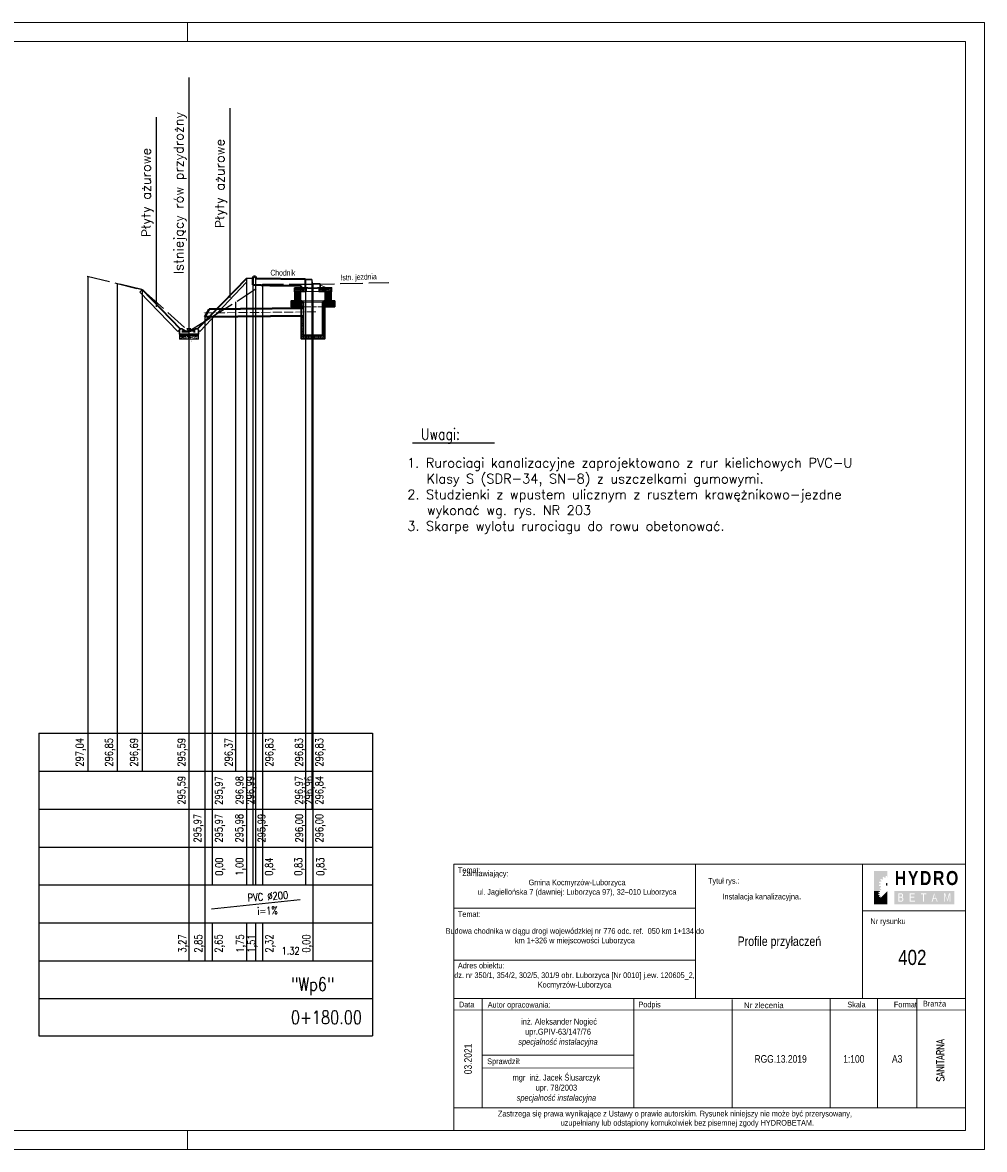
# Model space of a CAD drawing. Header units: millimetres. Extents: x 288 to 84288, y 257 to 29957.
# Tile 7 of 7: x 58939 to 84288, y 257 to 29957. Entities that reach past the tile are written whole.
import ezdxf
from ezdxf.enums import TextEntityAlignment as Align

# ---------------------------------------------------------------- set-up
doc = ezdxf.new("R2010")
doc.units = ezdxf.units.MM
for name, pattern in [('ACAD_ISO02W100', [15, 12, -3]), ('ACAD_ISO03W100', [30, 12, -18]), ('ACAD_ISO04W100', [30, 24, -3, 0, -3]), ('ACAD_ISO10W100', [18.5, 12, -3, 0.5, -3]), ('DASHEDX2', [1.5, 1, -0.5]), ('DGN Style 1', [0.12016, 0, -0.12016]), ('DGN Style 2', [0.28364, 0.170184, -0.113456])]:
    doc.linetypes.add(name, pattern=pattern)
for name, color, linetype, lineweight in [('12_obrys', 7, 'Continuous', 0), ('3_opisy', 7, 'Continuous', 0), ('60', 7, 'Continuous', 0), ('9_warstwy', 7, 'Continuous', 0), ('_tabela', 7, 'Continuous', 0), ('_TABELKA', 7, 'Continuous', 9), ('chodnik', 7, 'Continuous', 0), ('I-kanal.deszcz.projekt.', 30, 'Continuous', 40), ('IS-kanalizacja', 32, 'Continuous', 40), ('IS-opis', 7, 'Continuous', 25), ('IS-Studzienki', 80, 'Continuous', 30), ('korytko betonowe', 7, 'Continuous', 0), ('osie', 10, 'ACAD_ISO04W100', 13), ('pobocze', 7, 'Continuous', 0), ('projektowany', 3, 'Continuous', 35), ('Teren istniejacy', 20, 'DASHEDX2', 25), ('Wpust', 2, 'Continuous', 35)]:
    doc.layers.add(name, color=color, linetype=linetype, lineweight=lineweight)
for name, color, linetype in [('IS-Odnośniki', 7, 'Continuous'), ('IS-tabela', 1, 'Continuous'), ('Tabela', 1, 'Continuous'), ('TEKST', 7, 'Continuous'), ('Teren istniejący', 7, 'ACAD_ISO02W100')]:
    doc.layers.add(name, color=color, linetype=linetype)
doc.styles.add('50', font='simplex.shx', dxfattribs={"width": 0.8, "height": 180})
doc.styles.add('EWA100', font='simplex.shx', dxfattribs={"width": 0.8, "height": 250})
doc.styles.add('EWA101', font='simplex.shx', dxfattribs={"width": 0.8, "height": 350})
doc.styles.add('ROMANS', font='arial.ttf', dxfattribs={"width": 0.8})
doc.styles.add('Style-Arial Narrow', font='ARIALN.TTF')

# ---------------------------------------------------------------- blocks, each defined once
blk = doc.blocks.new('S')
at = {"layer": 'IS-Studzienki', "linetype": 'ACAD_ISO03W100', "lineweight": 18}
for p, q in [((55786, 20959), (55726, 21019)), ((55786, 20937), (55726, 20997)), ((55786, 20914), (55726, 20974)), ((55786, 20892), (55726, 20952)), ((55786, 20869), (55726, 20929)), ((55775, 20857), (55726, 20907)), ((55753, 20857), (55726, 20884)), ((55730, 20857), (55726, 20862)), ((55750, 21017), (55736, 21031)), ((55786, 20982), (55768, 20999)), ((56322, 20961), (56286, 20998)), ((56290, 20971), (56286, 20975)), ((56346, 20893), (56286, 20953)), ((56346, 20871), (56286, 20931)), ((56346, 20848), (56286, 20908)), ((56346, 20826), (56286, 20886)), ((56346, 20803), (56286, 20863)), ((56346, 20781), (56286, 20841)), ((56346, 20758), (56286, 20818)), ((56346, 20736), (56286, 20796)), ((56346, 20915), (56290, 20971)), ((56343, 20963), (56307, 20999)), ((56346, 20983), (56319, 21010)), ((56346, 20938), (56322, 20961)), ((56346, 21005), (56324, 21027)), ((56346, 20960), (56343, 20963)), ((55786, 20555), (55726, 20615)), ((55786, 20533), (55726, 20593)), ((55786, 20510), (55726, 20570)), ((55786, 20488), (55726, 20548)), ((55786, 20465), (55726, 20525)), ((55786, 20443), (55726, 20503)), ((55786, 20577), (55732, 20631)), ((55786, 20600), (55754, 20631)), ((55786, 20622), (55777, 20631)), ((56346, 20713), (56286, 20773)), ((56346, 20691), (56286, 20751)), ((56346, 20668), (56286, 20728)), ((56346, 20646), (56286, 20706)), ((56346, 20624), (56286, 20684)), ((56346, 20601), (56286, 20661)), ((56346, 20579), (56286, 20639)), ((56346, 20556), (56286, 20616)), ((56346, 20534), (56286, 20594)), ((56346, 20511), (56286, 20571)), ((56346, 20489), (56286, 20549)), ((56346, 20466), (56286, 20526)), ((56346, 20444), (56286, 20504)), ((55786, 20420), (55726, 20480)), ((55786, 20398), (55726, 20458)), ((55786, 20375), (55726, 20435)), ((55786, 20353), (55726, 20413)), ((55786, 20330), (55726, 20390)), ((55786, 20308), (55726, 20368)), ((55786, 20286), (55726, 20346)), ((55786, 20263), (55726, 20323)), ((55786, 20241), (55726, 20301)), ((55786, 20218), (55726, 20278)), ((55786, 20196), (55726, 20256)), ((55786, 20173), (55726, 20233)), ((55786, 20151), (55726, 20211)), ((56346, 20422), (56286, 20482)), ((56346, 20399), (56286, 20459)), ((56346, 20377), (56286, 20437)), ((56346, 20354), (56286, 20414)), ((56346, 20332), (56286, 20392)), ((56346, 20309), (56286, 20369)), ((56346, 20287), (56286, 20347)), ((56346, 20264), (56286, 20324)), ((56346, 20242), (56286, 20302)), ((56346, 20219), (56286, 20279)), ((56346, 20197), (56286, 20257)), ((56346, 20175), (56286, 20235)), ((56346, 20152), (56286, 20212)), ((55883, 20031), (55726, 20188)), ((55860, 20031), (55726, 20166)), ((55838, 20031), (55726, 20144)), ((55816, 20031), (55726, 20121)), ((55793, 20031), (55726, 20099)), ((55771, 20031), (55726, 20076)), ((55748, 20031), (55726, 20054)), ((55905, 20031), (55805, 20131)), ((55928, 20031), (55828, 20131)), ((55950, 20031), (55850, 20131)), ((55973, 20031), (55873, 20131)), ((55995, 20031), (55895, 20131)), ((56018, 20031), (55918, 20131)), ((56040, 20031), (55940, 20131)), ((56063, 20031), (55963, 20131)), ((56085, 20031), (55985, 20131)), ((56107, 20031), (56007, 20131)), ((56130, 20031), (56030, 20131)), ((56152, 20031), (56052, 20131)), ((56175, 20031), (56075, 20131)), ((56197, 20031), (56097, 20131)), ((56220, 20031), (56120, 20131)), ((56242, 20031), (56142, 20131)), ((56265, 20031), (56165, 20131)), ((56287, 20031), (56187, 20131)), ((56310, 20031), (56210, 20131)), ((56332, 20031), (56232, 20131)), ((56346, 20040), (56254, 20131)), ((56346, 20062), (56277, 20131)), ((56346, 20130), (56286, 20190)), ((56346, 20107), (56286, 20167)), ((56346, 20085), (56286, 20145))]:
    blk.add_line(p, q, dxfattribs=at)
at = {"layer": 'IS-Studzienki', "linetype": 'Continuous', "lineweight": 20}
for p, q in [((55786, 20857), (55726, 20857)), ((56286, 20999), (55786, 20999)), ((55786, 20631), (55726, 20631))]:
    blk.add_line(p, q, dxfattribs=at)
at = {"layer": 'IS-Studzienki'}
blk.add_lwpolyline([(55786, 20131), (55786, 20999), (55756, 20999), (55746, 21031), (55731, 21031), (55726, 21026), (55726, 20031), (56346, 20031), (56346, 21026), (56341, 21031), (56326, 21031), (56316, 20999), (56286, 20999), (56286, 20131)], close=True, dxfattribs=at)
blk = doc.blocks.new('Podstawa')
at = {"layer": 'IS-Studzienki', "linetype": 'ACAD_ISO03W100', "lineweight": 20}
h = blk.add_hatch(dxfattribs=at)
h.set_pattern_fill('ANSI31', color=256, scale=5, angle=90, style=0)
h.set_pattern_definition([(135, (7153.719, 34713.496), (-11.22532, -11.22532), [])])
h.paths.add_polyline_path([(7304, 34963), (7154, 34963), (7154, 34713), (7304, 34713)])
h.paths.add_polyline_path([(8104, 34963), (7954, 34963), (7954, 34713), (8104, 34713)])
h = blk.add_hatch(dxfattribs=at)
h.set_pattern_fill('ANSI31', color=256, scale=5, angle=90, style=0)
h.set_pattern_definition([(135, (7053.719, 34563.496), (-11.22532, -11.22532), [])])
h.paths.add_polyline_path([(8204, 34713), (7954, 34713), (7954, 34563), (8204, 34563)])
h.paths.add_polyline_path([(7304, 34713), (7054, 34713), (7054, 34563), (7304, 34563)])
for p, q in [((7229, 34963), (7139, 35053)), ((7251, 34963), (7151, 35063)), ((7273, 34963), (7173, 35063)), ((7296, 34963), (7196, 35063)), ((7318, 34963), (7218, 35063)), ((7341, 34963), (7241, 35063)), ((7363, 34963), (7263, 35063)), ((7384, 34965), (7286, 35063)), ((7384, 34988), (7308, 35063)), ((7408, 34963), (7308, 35063)), ((7384, 35010), (7331, 35063)), ((7431, 34963), (7331, 35063)), ((7384, 35033), (7353, 35063)), ((7451, 34965), (7353, 35063)), ((7384, 35055), (7375, 35063)), ((7451, 34988), (7375, 35063)), ((7451, 35010), (7398, 35063)), ((7451, 35033), (7420, 35063)), ((7451, 35055), (7443, 35063)), ((7906, 34963), (7811, 35059)), ((7929, 34963), (7829, 35063)), ((7951, 34963), (7851, 35063)), ((7969, 34963), (7874, 35059)), ((7992, 34963), (7892, 35063)), ((8014, 34963), (7914, 35063)), ((8037, 34963), (7937, 35063)), ((8059, 34963), (7959, 35063)), ((8082, 34963), (7982, 35063)), ((8104, 34963), (8004, 35063)), ((8119, 34971), (8027, 35063)), ((8119, 34994), (8049, 35063)), ((8119, 35016), (8071, 35063)), ((8119, 35039), (8094, 35063)), ((8119, 35061), (8116, 35063)), ((7206, 34963), (7139, 35031)), ((7184, 34963), (7139, 35008)), ((7161, 34963), (7139, 34986)), ((7884, 34963), (7811, 35037)), ((7861, 34963), (7811, 35014)), ((7839, 34963), (7811, 34992)), ((7817, 34963), (7811, 34969)), ((7947, 34963), (7874, 35037)), ((7924, 34963), (7874, 35014)), ((7902, 34963), (7874, 34992)), ((7880, 34963), (7874, 34969))]:
    blk.add_line(p, q, dxfattribs=at)
at = {"layer": 'IS-Studzienki', "linetype": 'ACAD_ISO02W100', "lineweight": 20, "ltscale": 10}
for p, q in [((7449, 35063), (7789, 35063)), ((7304, 34713), (7954, 34713)), ((7304, 34563), (7954, 34563))]:
    blk.add_line(p, q, dxfattribs=at)
at = {"layer": 'IS-Studzienki', "linetype": 'Continuous', "lineweight": 20}
blk.add_line((7384, 34963), (7874, 34963), dxfattribs=at)
at = {"layer": 'IS-Studzienki', "linetype": 'Continuous'}
for points in [[(7139, 35063), (7449, 35063), (7449, 34963), (7139, 34963)], [(7789, 35063), (8119, 35063), (8119, 34963), (7789, 34963)], [(7304, 34713), (7154, 34713), (7154, 34963), (7304, 34963)], [(8104, 34963), (7954, 34963), (7954, 34713), (8104, 34713)], [(7304, 34563), (7054, 34563), (7054, 34713), (7304, 34713)], [(8204, 34713), (7954, 34713), (7954, 34563), (8204, 34563)]]:
    blk.add_lwpolyline(points, close=True, dxfattribs=at)
blk = doc.blocks.new('*U6')
at = {"layer": 'korytko betonowe', "color": 7, "linetype": 'Continuous', "lineweight": 30}
for p, q in [((-0.275, 0.05), (-0.25, 0.075)), ((0.25, 0.075), (0.275, 0.05))]:
    blk.add_line(p, q, dxfattribs=at)
at = {"layer": 'korytko betonowe', "color": 7, "linetype": 'Continuous', "lineweight": 30, "flags": 128}
for points in [[(0.275, 0.05), (0.275, -0.075), (-0.275, -0.075), (-0.275, 0.05)], [(-0.25, 0.075), (-0.2, 0.075), (-0.2, 0.075)], [(0.25, 0.075), (0.2, 0.075), (0.2, 0.075)]]:
    blk.add_lwpolyline(points, dxfattribs=at)
at = {"layer": 'korytko betonowe', "color": 7, "linetype": 'Continuous', "lineweight": 30, "extrusion": (0, 0, -1)}
blk.add_arc((0, 0.326), 0.321, 231.4199, 308.5801, dxfattribs=at)
blk = doc.blocks.new('*U7')
at = {"layer": 'korytko betonowe', "color": 7, "linetype": 'Continuous', "lineweight": 30}
blk.add_line((0, 0), (0, 0), dxfattribs=at)
blk.add_line((0, 0), (0, 0), dxfattribs=at)
at = {"layer": 'korytko betonowe', "color": 7, "linetype": 'Continuous', "lineweight": 30, "flags": 128}
for points in [[(0, 0), (0, 0), (0, 0), (0, 0)], [(0, 0), (0, 0), (0, 0)], [(0, 0), (0, 0), (0, 0)]]:
    blk.add_lwpolyline(points, dxfattribs=at)
at = {"layer": 'korytko betonowe', "color": 7, "linetype": 'Continuous', "lineweight": 30, "extrusion": (0, 0, -1)}
blk.add_arc((0, 0), 0.321, 231.4199, 308.5801, dxfattribs=at)

msp = doc.modelspace()

# ---------------------------------------------------------------- hatches: boundary and pattern name
at = {"layer": '9_warstwy', "linetype": 'Continuous', "lineweight": 0}
h = msp.add_hatch(dxfattribs=at)
h.set_pattern_fill('DOTS', scale=909.09, style=0, pattern_type=2)
h.set_pattern_definition([(0, (42023.5246, 22352.42), (3.607951, 7.2159019), [0, -7.2163564])])
h.paths.add_polyline_path([(63437, 21745), (63072, 21745), (63072, 21700), (63091, 21700), (63242, 21700), (63432, 21700)])
h = msp.add_hatch(dxfattribs=at)
h.set_pattern_fill('AR-CONC', scale=909.09, style=0, pattern_type=2)
h.set_pattern_definition([(50, (42126.62, 22270.564), (82.81113, -7.24503), [8.65908, -95.2499]), (355, (42126.62, 22270.56), (-16.01945, 86.84384), [6.92727, -76.19992]), (100.451, (42133.52, 22269.96), (66.79198, 79.5984), [7.35908, -80.94992]), (46.1842, (42126.62, 22293.65), (123.2176, -19.11013), [12.9891, -142.8753]), (96.6356, (42136.89, 22292.06), (107.9104, 112.46645), [11.0391, -121.4253]), (351.184, (42126.62, 22293.65), (107.91115, 112.4663), [10.3909, -114.2999]), (21, (42138.17, 22287.88), (68.91579, -46.48428), [8.65908, -95.2499]), (326, (42138.17, 22287.88), (28.0918, 83.72172), [6.92727, -76.19992]), (71.4514, (42143.91, 22284.01), (97.0074, 37.23763), [7.35908, -80.94992]), (37.5, (42123.14, 22271.004), (1.40391, 38.43407), [0, -75.27265, 0, -77.35447, 0, -76.49083]), (7.5, (42123.14, 22271.004), (30.37254, 45.53658), [0, -44.09996, 0, -73.54538, 0, -29.15452]), (327.5, (42104.96, 22271.004), (61.632027, -2.60397), [0, -28.86361, 0, -90.05446, 0, -119.49988]), (317.5, (42086.777, 22271.004), (67.33138, 11.55748), [0, -37.51814, 0, -59.80903, 0, -84.85446])])
h.paths.add_polyline_path([(63162, 21653), (63091, 21700), (63072, 21700), (63072, 21609), (63572, 21609), (63572, 21700), (63432, 21700), (63242, 21700)])
h = msp.add_hatch(dxfattribs=at)
h.set_pattern_fill('AR-CONC', scale=909.09, style=0, pattern_type=2)
h.set_pattern_definition([(50, (41923.65, 22294.36), (82.81113, -7.24503), [8.65908, -95.2499]), (355, (41923.65, 22294.36), (-16.01945, 86.84384), [6.92727, -76.19992]), (100.451, (41930.55, 22293.76), (66.79198, 79.5984), [7.3591, -80.94992]), (46.1842, (41923.65, 22317.45), (123.2176, -19.11013), [12.9891, -142.8753]), (96.6356, (41933.92, 22315.86), (107.9104, 112.46645), [11.0391, -121.4253]), (351.184, (41923.65, 22317.45), (107.91115, 112.4663), [10.3909, -114.2999]), (21, (41935.196, 22311.68), (68.91579, -46.48428), [8.65908, -95.2499]), (326, (41935.196, 22311.68), (28.0918, 83.72172), [6.92727, -76.19992]), (71.4514, (41940.94, 22307.81), (97.0074, 37.23763), [7.3591, -80.94992]), (37.5, (41923.14, 22294.64), (1.40391, 38.43407), [0, -75.27265, 0, -77.35447, 0, -76.49083]), (7.5, (41923.14, 22294.64), (30.37254, 45.53658), [0, -44.09996, 0, -73.54538, 0, -29.15452]), (327.5, (41895.868, 22294.64), (61.632027, -2.60397), [0, -28.86361, 0, -90.05446, 0, -119.49988]), (317.5, (41886.78, 22294.64), (67.33138, 11.55748), [0, -37.51814, 0, -59.80903, 0, -84.85446])])
h.paths.add_polyline_path([(63091, 21700), (63162, 21653), (63242, 21700)])
h = msp.add_hatch(dxfattribs=at)
h.set_pattern_fill('DOTS', scale=909.09, style=0, pattern_type=2)
h.set_pattern_definition([(0, (42264.951, 22338.537), (3.607951, 7.2159019), [0, -7.2163564])])
h.paths.add_polyline_path([(63432, 21700), (63572, 21700), (63572, 21745), (63437, 21745)])
h = msp.add_hatch(dxfattribs=at)
h.set_pattern_fill('AR-CONC', scale=0.90909, style=0, pattern_type=2)
h.set_pattern_definition([(50, (63365.04858, 21570.38743), (0.08281113, -0.00724503), [0.00865908, -0.0952499]), (355, (63365.04858, 21570.38743), (-0.01601945, 0.08684384), [0.00692727, -0.07619992]), (100.451, (63365.05548, 21570.38683), (0.06679198, 0.0795984), [0.00735908, -0.08094992]), (46.1842, (63365.04858, 21570.41052), (0.1232176, -0.01911013), [0.0129891, -0.1428753]), (96.6356, (63365.05885, 21570.40893), (0.1079104, 0.11246645), [0.0110391, -0.1214253]), (351.184, (63365.04858, 21570.41052), (0.10791115, 0.1124663), [0.0103909, -0.1142999]), (21, (63365.060124, 21570.40475), (0.06891579, -0.04648428), [0.00865908, -0.0952499]), (326, (63365.06012, 21570.40475), (0.0280918, 0.08372172), [0.00692727, -0.07619992]), (71.4514, (63365.06587, 21570.40088), (0.0970074, 0.03723763), [0.00735908, -0.08094992]), (37.5, (63365.045096, 21570.387873), (0.00140391, 0.03843407), [0, -0.07527265, 0, -0.07735447, 0, -0.07649083]), (7.5, (63365.045096, 21570.387873), (0.03037254, 0.04553658), [0, -0.04409996, 0, -0.07354538, 0, -0.02915452]), (327.5, (63365.026914, 21570.387873), (0.061632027, -0.00260397), [0, -0.02886361, 0, -0.09005446, 0, -0.11949988]), (317.5, (63365.00873, 21570.387873), (0.06733138, 0.01155748), [0, -0.03751814, 0, -0.05980903, 0, -0.08485446])])
h.paths.add_polyline_path([(63386, 21570), (63386, 21570), (63386, 21570), (63386, 21570), (63386, 21570), (63386, 21570), (63386, 21570), (63386, 21570)])
h = msp.add_hatch(dxfattribs=at)
h.set_pattern_fill('AR-CONC', scale=0.90909, style=0, pattern_type=2)
h.set_pattern_definition([(50, (63364.845606, 21570.41123), (0.08281113, -0.00724503), [0.00865908, -0.0952499]), (355, (63364.845606, 21570.41123), (-0.01601945, 0.08684384), [0.00692727, -0.07619992]), (100.451, (63364.85251, 21570.41063), (0.06679198, 0.0795984), [0.0073591, -0.08094992]), (46.1842, (63364.84561, 21570.43432), (0.1232176, -0.01911013), [0.0129891, -0.1428753]), (96.6356, (63364.85587, 21570.43273), (0.1079104, 0.11246645), [0.0110391, -0.1214253]), (351.184, (63364.8456, 21570.43432), (0.10791115, 0.1124663), [0.0103909, -0.1142999]), (21, (63364.85715, 21570.42855), (0.06891579, -0.04648428), [0.00865908, -0.0952499]), (326, (63364.85715, 21570.42855), (0.0280918, 0.08372172), [0.00692727, -0.07619992]), (71.4514, (63364.86289, 21570.42468), (0.0970074, 0.03723763), [0.0073591, -0.08094992]), (37.5, (63364.845096, 21570.41151), (0.00140391, 0.03843407), [0, -0.07527265, 0, -0.07735447, 0, -0.07649083]), (7.5, (63364.845096, 21570.41151), (0.03037254, 0.04553658), [0, -0.04409996, 0, -0.07354538, 0, -0.02915452]), (327.5, (63364.817824, 21570.41151), (0.061632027, -0.00260397), [0, -0.02886361, 0, -0.09005446, 0, -0.11949988]), (317.5, (63364.808733, 21570.41151), (0.06733138, 0.01155748), [0, -0.03751814, 0, -0.05980903, 0, -0.08485446])])
h.paths.add_polyline_path([(63386, 21570), (63386, 21570), (63386, 21570)])
h = msp.add_hatch(dxfattribs=at)
h.set_pattern_fill('DOTS', scale=0.90909, style=0, pattern_type=2)
h.set_pattern_definition([(0, (63364.94548, 21570.469289), (0.003607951, 0.0072159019), [0, -0.0072163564])])
h.paths.add_polyline_path([(63386, 21570), (63386, 21570), (63386, 21570), (63386, 21570), (63386, 21570), (63386, 21570)])
h = msp.add_hatch(dxfattribs=at)
h.set_pattern_fill('DOTS', scale=0.90909, style=0, pattern_type=2)
h.set_pattern_definition([(0, (63365.186906, 21570.455406), (0.003607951, 0.0072159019), [0, -0.0072163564])])
h.paths.add_polyline_path([(63386, 21570), (63386, 21570), (63386, 21570), (63386, 21570)])
at = {"layer": '_tabela'}
h = msp.add_hatch(color=253, dxfattribs=at)
h.paths.add_polyline_path([(81601, 7426, -0.03968), (81631, 7444), (81649, 7421), (81680, 7421), (81680, 7461, -0.03968), (81715, 7465), (81726, 7421), (81728, 7421), (81728, 7597), (81375, 7597), (81375, 7421), (81603, 7421)])
h.paths.add_polyline_path([(81509, 7283, -0.03968), (81518, 7317), (81565, 7310), (81570, 7319), (81575, 7329), (81541, 7363, -0.03968), (81562, 7391), (81603, 7367), (81611, 7374), (81619, 7381), (81603, 7421), (81375, 7421), (81375, 7067), (81530, 7067), (81514, 7083, -0.03968), (81529, 7103), (81558, 7086), (81563, 7091), (81569, 7096), (81559, 7122), (81546, 7117, -0.03968), (81528, 7147), (81566, 7175), (81563, 7185), (81559, 7196), (81511, 7196, -0.03968), (81506, 7231), (81552, 7242), (81553, 7253), (81554, 7264)])
for color, points in [(256, [(81728, 7283, 0.414214), (81689, 7244, 0.414214), (81728, 7204)]), (256, [(81375, 6714), (81728, 7067), (81728, 6714)]), (253, [(81559, 6912), (81554, 6918), (81549, 6923), (81518, 6911, -0.03968), (81505, 6932), (81532, 6952), (81530, 6959), (81527, 6966), (81494, 6966), (81490, 6991), (81522, 6999), (81523, 7006), (81523, 7014), (81492, 7027), (81499, 7051), (81531, 7046), (81535, 7053), (81538, 7059), (81530, 7067), (81375, 7067), (81375, 6714), (81543, 6882, -0.002922), (81542, 6884)])]:
    msp.add_hatch(color=color, dxfattribs=at).paths.add_polyline_path(points)
h = msp.add_hatch(color=256, dxfattribs=at)
h.paths.add_polyline_path([(81913, 6717), (81914, 7072), (83495, 7072), (83495, 6716)])
h.paths.add_polyline_path([(82102, 7008, -0.019554), (82107, 7006, -0.030467), (82112, 7004, -0.03035), (82116, 7002, -0.019275), (82119, 7000, -0.016782), (82122, 6998, -0.023779), (82125, 6995, -0.020038), (82128, 6992, -0.04144), (82132, 6987, -0.028564), (82135, 6981, -0.025176), (82138, 6975, -0.029105), (82139, 6968, -0.018382), (82141, 6962, -0.022474), (82141, 6957, -0.010211), (82141, 6952, -0.015595), (82141, 6948, -0.012927), (82141, 6945, -0.012089), (82140, 6941, -0.020046), (82139, 6936, -0.016988), (82138, 6932, -0.025553), (82137, 6927, -0.019786), (82134, 6923, -0.029539), (82132, 6918, -0.026503), (82128, 6914, -0.037871), (82124, 6909, -0.031529), (82119, 6905, -0.001638), (82118, 6905, -0.025461), (82123, 6903, -0.060861), (82132, 6896, -0.063665), (82140, 6888, -0.038079), (82144, 6880, -0.036496), (82148, 6871, -0.024254), (82150, 6863, -0.029297), (82151, 6855, -0.034112), (82151, 6846, -0.02707), (82150, 6836, -0.035437), (82147, 6827, -0.03224), (82144, 6818, -0.052864), (82138, 6808, -0.061486), (82130, 6800, -0.048655), (82120, 6794, -0.055526), (82110, 6790, -0.010011), (82106, 6789, -0.007067), (82102, 6788, -0.02658), (82096, 6787, -0.016582), (82091, 6787), (82016, 6787), (82016, 7010), (82083, 7010, -0.012475), (82090, 7009, -0.001918), (82096, 7009, -0.024719)], flags=16)
h.paths.add_polyline_path([(82321, 6787), (82321, 7010), (82450, 7010), (82450, 6983), (82345, 6983), (82345, 6915), (82443, 6915), (82443, 6889), (82345, 6889), (82345, 6813), (82454, 6813), (82454, 6787)], flags=16)
h.paths.add_polyline_path([(82670, 6787), (82670, 6983), (82611, 6983), (82611, 7010), (82752, 7010), (82752, 6983), (82693, 6983), (82693, 6787)], flags=16)
h.paths.add_polyline_path([(82895, 6787), (82963, 7010), (83055, 6787), (83030, 6787), (83012, 6855), (82975, 6855), (82939, 6855), (82920, 6787)], flags=16)
h.paths.add_polyline_path([(83218, 6787), (83218, 7010), (83253, 7010), (83304, 6818), (83355, 7010), (83389, 7010), (83389, 6787), (83367, 6787), (83367, 6976), (83316, 6787), (83240, 6976), (83240, 6787)], flags=16)
h = msp.add_hatch(color=256, dxfattribs=at)
h.paths.add_polyline_path([(82126, 6849, 0.034112), (82126, 6855, 0.029297), (82125, 6860, 0.024255), (82124, 6866, 0.036497), (82122, 6871, 0.038078), (82119, 6876, 0.063666), (82116, 6880, 0.06086), (82111, 6884, 0.034499), (82108, 6885, 0.013375), (82099, 6888, 0.042452), (82094, 6889, 0.0326), (82085, 6890), (82040, 6890), (82040, 6813), (82089, 6813, 0.016582), (82094, 6813, 0.02658), (82096, 6813, 0.007067), (82100, 6814, 0.01001), (82103, 6815, 0.055526), (82109, 6817, 0.048655), (82114, 6821, 0.061486), (82118, 6825, 0.052864), (82121, 6830, 0.03224), (82124, 6836, 0.035437), (82125, 6842, 0.02707)])
h.paths.add_polyline_path([(82117, 6960, 0.029105), (82116, 6963, 0.025176), (82115, 6967, 0.028563), (82113, 6971, 0.041439), (82111, 6973, 0.020038), (82110, 6975, 0.023779), (82108, 6976, 0.016784), (82106, 6977, 0.019278), (82105, 6978, 0.030346), (82103, 6980, 0.030467), (82100, 6980, 0.019546), (82097, 6981, 0.01919), (82094, 6982, 0.005588), (82093, 6982, 0.001384), (82089, 6982), (82040, 6982), (82040, 6916), (82084, 6916, 0.021266), (82090, 6916, 0.030671), (82094, 6917, 0.004737), (82099, 6918, 0.02264), (82100, 6918, 0.036119), (82103, 6920, 0.028298), (82106, 6921, 0.031529), (82109, 6923, 0.037871), (82111, 6926, 0.026503), (82113, 6928, 0.029538), (82114, 6930, 0.019786), (82116, 6933, 0.025554), (82116, 6935, 0.016988), (82117, 6938, 0.020046), (82118, 6941, 0.012089), (82118, 6943, 0.012927), (82118, 6946, 0.015595), (82118, 6948, 0.010211), (82118, 6952, 0.022474), (82118, 6956, 0.018382)])
h.paths.add_polyline_path([(82945, 6878), (82975, 6986), (83005, 6878), (82975, 6878)])

# ---------------------------------------------------------------- linework, layer by layer
at = {"layer": '12_obrys', "color": 251, "linetype": 'DGN Style 2', "lineweight": 40}
for p, q in [((63302, 21818), (63135, 21818)), ((63486, 21818), (63196, 21818)), ((63386, 21570), (63386, 21570)), ((63386, 21570), (63386, 21570))]:
    msp.add_line(p, q, dxfattribs=at)
at = {"layer": '3_opisy', "color": 7, "linetype": 'Continuous', "lineweight": 0, "flags": 128}
for points in [[(63322, 21818), (63271, 21895), (63371, 21895), (63322, 21818)], [(63386, 21570), (63386, 21570), (63386, 21570), (63386, 21570)]]:
    msp.add_lwpolyline(points, dxfattribs=at)
at = {"layer": '9_warstwy', "color": 7, "linetype": 'Continuous', "lineweight": 13}
for p, q in [((62092, 22918), (62027, 22853)), ((63095, 21882), (63030, 21817)), ((63550, 21882), (63615, 21817)), ((63386, 21570), (63387, 21570))]:
    msp.add_line(p, q, dxfattribs=at)
at = {"layer": '9_warstwy', "color": 7, "linetype": 'Continuous', "lineweight": 0, "flags": 128}
for points in [[(63437, 21745), (63072, 21745), (63072, 21700), (63091, 21700), (63242, 21700), (63432, 21700), (63437, 21745)], [(63162, 21653), (63091, 21700), (63072, 21700), (63072, 21609), (63572, 21609), (63572, 21700), (63432, 21700), (63242, 21700), (63162, 21653)], [(63091, 21700), (63162, 21653), (63242, 21700), (63091, 21700)], [(63432, 21700), (63572, 21700), (63572, 21745), (63437, 21745), (63432, 21700)], [(63386, 21570), (63386, 21570), (63386, 21570), (63386, 21570), (63386, 21570), (63386, 21570), (63386, 21570), (63386, 21570), (63386, 21570)], [(63386, 21570), (63386, 21570), (63386, 21570), (63386, 21570)], [(63386, 21570), (63386, 21570), (63386, 21570), (63386, 21570), (63386, 21570), (63386, 21570), (63386, 21570)], [(63386, 21570), (63386, 21570), (63386, 21570), (63386, 21570), (63386, 21570)]]:
    msp.add_lwpolyline(points, close=True, dxfattribs=at)
at = {"layer": '_tabela'}
for p, q in [((70309, 7776), (70309, 758)), ((76670, 4236), (76670, 7776)), ((81073, 6550), (81073, 7775)), ((83788, 7775), (83788, 757)), ((70309, 6614), (76670, 6614)), ((81073, 6550), (83788, 6549)), ((81073, 6550), (81073, 4236)), ((70309, 5248), (76670, 5247)), ((70309, 4236), (83788, 4235)), ((71052, 1353), (71052, 4236)), ((77641, 1352), (77641, 4213)), ((80223, 1352), (80223, 4236)), ((81468, 1352), (81468, 4236)), ((82506, 1352), (82506, 4235)), ((70309, 3933), (83788, 3932)), ((70309, 1353), (83788, 1352))]:
    msp.add_line(p, q, dxfattribs=at)
at = {"layer": '_tabela', "flags": 128}
for points in [[(70309, 7776), (83788, 7775)], [(75048, 4236), (75048, 1352)], [(71052, 2741), (75048, 2741)], [(71052, 2404), (75048, 2403)], [(70309, 758), (83788, 757)]]:
    msp.add_lwpolyline(points, dxfattribs=at)
at = {"layer": '_tabela', "linetype": 'DGN Style 1', "flags": 128}
msp.add_lwpolyline([(82538, 757), (83788, 757), (83788, 3924)], dxfattribs=at)
at = {"layer": '_TABELKA', "linetype": 'Continuous'}
for p, q in [((84288, 29957), (288, 29957)), ((63288, 29457), (63288, 29957)), ((84288, 257), (84288, 29957)), ((83788, 29457), (788, 29457)), ((83788, 757), (83788, 29457)), ((83788, 757), (788, 757)), ((63288, 257), (63288, 757)), ((84288, 257), (288, 257))]:
    msp.add_line(p, q, dxfattribs=at)
at = {"layer": 'chodnik', "color": 6, "linetype": 'Continuous', "lineweight": 40}
for p, q in [((65022, 23268), (65012, 23218)), ((65012, 23218), (65012, 23041)), ((65082, 23268), (65022, 23268)), ((65093, 23213), (65082, 23268)), ((66391, 23196), (65093, 23213)), ((66392, 23188), (66392, 23198)), ((65012, 23041), (65456, 23028)), ((65456, 23028), (66283, 23021)), ((66283, 23021), (66283, 22968))]:
    msp.add_line(p, q, dxfattribs=at)
at = {"layer": 'I-kanal.deszcz.projekt.'}
for p, q in [((63855, 22404), (66342, 22431)), ((63743, 22203), (66342, 22231))]:
    msp.add_line(p, q, dxfattribs=at)
at = {"layer": 'IS-kanalizacja'}
msp.add_line((63743, 22203), (63855, 22404), dxfattribs=at)
at = {"layer": 'IS-Studzienki', "linetype": 'ACAD_ISO02W100', "lineweight": 20, "ltscale": 10}
msp.add_line((66411, 22968), (66751, 22968), dxfattribs=at)
at = {"layer": 'IS-Studzienki', "linetype": 'ACAD_ISO02W100', "lineweight": 15, "ltscale": 10}
msp.add_line((66302, 22618), (66882, 22618), dxfattribs=at)
at = {"layer": 'IS-tabela'}
for p, q in [((63322, 28510), (63322, 5228)), ((60662, 23268), (60662, 10228)), ((64842, 23208), (64842, 7228)), ((65012, 23218), (65012, 7228)), ((65082, 23268), (65082, 7228)), ((66392, 23198), (66392, 7228)), ((61432, 23078), (61432, 10228)), ((62092, 22918), (62092, 10228)), ((65272, 7228), (65272, 23058)), ((64562, 10228), (64562, 22598)), ((63742, 22202), (63742, 5228)), ((63937, 22205), (63937, 7228)), ((59369, 11228), (59369, 3248)), ((59369, 11228), (68162, 11228)), ((68162, 11228), (68162, 3248)), ((59369, 10228), (68162, 10228)), ((59369, 9228), (68162, 9228)), ((59369, 8228), (68162, 8228)), ((59369, 7228), (68162, 7228)), ((63917, 6597), (66255, 6847)), ((59369, 6228), (68162, 6228)), ((63937, 6228), (63937, 5231)), ((64842, 6228), (64842, 5228)), ((65082, 6228), (65082, 5228)), ((65272, 5228), (65272, 6228)), ((59369, 5228), (68162, 5228)), ((59369, 4238), (68162, 4238)), ((59369, 3248), (68162, 3248))]:
    msp.add_line(p, q, dxfattribs=at)
at = {"layer": 'IS-tabela', "flags": 128}
for points in [[(66561, 23188), (66561, 18347), (66561, 9228)], [(66592, 23068), (66592, 18227), (66592, 5228), (66592, 5228)]]:
    msp.add_lwpolyline(points, dxfattribs=at)
at = {"layer": 'korytko betonowe', "color": 7, "linetype": 'Continuous', "lineweight": 0}
for p, q in [((63072, 21609), (63072, 21700)), ((63572, 21700), (63572, 21609)), ((63572, 21609), (63072, 21609)), ((63386, 21570), (63386, 21570)), ((63386, 21570), (63386, 21570)), ((63386, 21570), (63386, 21570))]:
    msp.add_line(p, q, dxfattribs=at)
at = {"layer": 'korytko betonowe', "color": 7, "linetype": 'Continuous', "lineweight": 0, "flags": 128}
for points in [[(63572, 21745), (63572, 21700), (63072, 21700), (63072, 21745)], [(63386, 21570), (63386, 21570), (63386, 21570), (63386, 21570)]]:
    msp.add_lwpolyline(points, dxfattribs=at)
at = {"layer": 'osie', "linetype": 'ACAD_ISO10W100', "lineweight": 9, "ltscale": 10}
msp.add_line((66592, 22618), (66592, 21361), dxfattribs=at)
at = {"layer": 'osie', "ltscale": 10}
msp.add_line((66671, 22331), (63696, 22302), dxfattribs=at)
at = {"layer": 'pobocze', "color": 2, "linetype": 'Continuous', "lineweight": 30, "flags": 128}
msp.add_lwpolyline([(65012, 23218), (64842, 23208)], dxfattribs=at)
at = {"layer": 'projektowany', "color": 3, "linetype": 'Continuous', "lineweight": 0}
for p, q in [((66392, 23198), (66561, 23188)), ((66561, 23188), (66591, 23068))]:
    msp.add_line(p, q, dxfattribs=at)
at = {"layer": 'projektowany', "linetype": 'Continuous', "flags": 128}
for points in [[(64842, 23208), (63550, 21882)], [(62092, 22918), (63095, 21882)]]:
    msp.add_lwpolyline(points, dxfattribs=at)
at = {"layer": 'projektowany', "linetype": 'Continuous', "lineweight": 25, "flags": 128}
for points in [[(64842, 23116), (63615, 21817)], [(62027, 22853), (63030, 21817)]]:
    msp.add_lwpolyline(points, dxfattribs=at)
at = {"layer": 'Tabela'}
for p, q in [((64411, 22700), (64411, 27704)), ((62469, 22462), (62469, 27466))]:
    msp.add_line(p, q, dxfattribs=at)
at = {"layer": 'Teren istniejacy', "linetype": 'ACAD_ISO02W100', "ltscale": 50}
msp.add_line((66561, 23058), (68592, 23108), dxfattribs=at)
at = {"layer": 'Teren istniejacy'}
msp.add_line((63742, 22082), (64047, 22274), dxfattribs=at)
at = {"layer": 'Teren istniejacy', "linetype": 'ACAD_ISO02W100', "ltscale": 50, "flags": 128}
msp.add_lwpolyline([(60644, 23271), (61432, 23078), (62092, 22918), (61432, 23078), (62092, 22918), (63322, 21818), (64562, 22598), (65272, 23058), (65272, 23058), (66561, 23058), (66561, 23058)], dxfattribs=at)
at = {"layer": 'Teren istniejący', "linetype": 'Continuous', "lineweight": -3}
msp.add_line((69217, 18882), (71379, 18882), dxfattribs=at)
at = {"layer": 'Wpust', "linetype": 'Continuous', "lineweight": 30}
for p, q in [((66391, 23188), (66561, 23188)), ((66391, 23188), (66391, 22968)), ((66566, 23168), (66561, 23188)), ((66391, 22968), (66456, 22968)), ((66456, 22968), (66456, 22948)), ((66781, 23068), (66591, 23068)), ((66716, 22968), (66716, 22948)), ((66716, 22968), (66951, 22968)), ((66781, 23068), (66781, 22968))]:
    msp.add_line(p, q, dxfattribs=at)
at = {"layer": 'Wpust', "linetype": 'Continuous', "lineweight": 20}
for p, q in [((66561, 23188), (66591, 23068)), ((66456, 22968), (66716, 22968)), ((66456, 22948), (66716, 22948)), ((66951, 22968), (66781, 23043))]:
    msp.add_line(p, q, dxfattribs=at)

# ---------------------------------------------------------------- block references
at = {"layer": 'IS-Studzienki', "linetype": 'Continuous', "lineweight": 20}
msp.add_blockref('Podstawa', (58964, -12095), dxfattribs=at)
at = {"layer": 'korytko betonowe', "color": 7, "linetype": 'Continuous', "lineweight": 30}
for name, p, xscale, yscale, zscale in [('*U6', (63322, 21814), 909.0899999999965, 909.0899999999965, 909.0899999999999), ('*U7', (63386, 21570), 0.9090900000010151, 0.9090900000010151, 0.90909)]:
    msp.add_blockref(name, p, dxfattribs=dict(at, xscale=xscale, yscale=yscale, zscale=zscale))
at = {"layer": 'Teren istniejacy'}
msp.add_blockref('S', (10557, 1587), dxfattribs=at)

# ---------------------------------------------------------------- texts
at = {"layer": '60', "color": 4, "lineweight": 0, "style": 'Style-Arial Narrow', "width": 0.833333}
for s, rotation, p in [('Chodnik', 359.4271, (65799, 23287)), ('Istn. jezdnia', 1.8078, (67798, 23175))]:
    msp.add_text(s, height=150, rotation=rotation, dxfattribs=at).set_placement(p, align=Align.CENTER)
at = {"layer": '_tabela', "style": 'ROMANS'}
for s, insert, char_height, width, attachment_point, rotation in [('\\fArial|b1|i0|c238238|p39;\\H1x;\\W0.8;\\T1.150;HYDRO', (81926, 7596), 370.67, 2330.48, 1, 359.9967), ('Gmina Kocmyrzów-Luborzyca\\Pul. Jagiellońska 7 (dawniej: Luborzyca 97), 32–010 Luborzyca', (73552, 7147), 149.77, 6093.23, 5, 359.9967), ('\\PBudowa chodnika w ciągu drogi wojewódzkiej nr 776 odc. ref.  050 km 1+134 do km 1+326 w miejscowości Luborzyca', (73495, 5992), 149.766, 6093.23, 5, 359.9967), ('\\W0.8;P{\\fArial|b0|i0|c238|p34;rofile przyłaczeń}', (78884, 5707), 249.61, 4377.6, 5, 359.9967), ('402', (82386, 5315), 399.4, 4377.6, 5, 359.9967), ('{\\C0;dz. nr 350/1, 354/2, 302/5, 301/9 obr. Luborzyca [Nr 0010] j.ew. 120605_2, Kocmyrzów-Luborzyca}', (73484, 4702), 149.77, 6360.94, 5, 359.9967), ('{\\fArial|b0|i0|c238|p34; inż. Aleksander Nogieć\\Pupr.GPIV-63/147/76\\P\\fArial|b0|i1|c238|p34;specjalność instalacyjna}', (73050, 3337), 159.75, 4377.6, 5, 359.9967), ('03.2021', (70680, 2643), 199.7, 2580.4, 5, 89.9967), ('\\H1x;\\W0.8;\\A1;RGG.13.2019', (78916, 2642), 199.69, 1244.8, 5, 359.9967), ('\\W0.8;1:{\\fArial|b0|i0|c238|p34;1}00', (80845, 2642), 199.69, 1244.8, 5, 359.9967), ('A3', (81987, 2642), 199.7, 1038.38, 5, 359.9967), ('\\W0.8;mgr  inż. {\\fArial|b0|i0|c238|p34;Jacek Ślusarczyk}\\P{\\fArial|b0|i0|c238|p34;upr. 78/2003}\\P{\\fArial|b0|i1|c0|p39;specjalność \\fArial|b0|i1|c238|p39;instalacyjna}', (73007, 1862), 159.75, 4377.6, 5, 359.9967)]:
    msp.add_mtext(s, dxfattribs=dict(at, insert=insert, char_height=char_height, width=width, attachment_point=attachment_point, rotation=rotation))
at = {"layer": '_TABELKA', "style": 'ROMANS', "text_generation_flag": 6, "width": 0.8}
for s, rotation, p in [('Temat:', 180, (70412, 7545)), ('Zamiawiający:', 179.53, (70527, 7462)), ('Tytuł rys.:', 180, (77003, 7263)), ('Temat:', 180, (70412, 6383)), ('Adres obiektu:', 180, (70412, 5030)), ('Skala              Format', 180, (80675, 4002)), ('Zastrzega się prawa wynikające z Ustawy o prawie autorskim. Rysunek niniejszy nie może być przerysowany,', 180, (71466, 1126))]:
    msp.add_text(s, height=150, rotation=rotation, dxfattribs=at).set_placement(p)
at = {"layer": '_TABELKA', "style": 'ROMANS', "text_generation_flag": 6}
for s, width, p in [('Nr rysunku', 0.8, (81747, 6197)), ('Podpis', 0.8, (75463, 4002)), ('Branża', 0.8, (82972, 4025)), ('Data', 0.8, (70642, 4002)), ('Autor opracowania:', 0.8, (72024, 3997)), ('Nr zlecenia', 1, (78473, 3981)), ('Sprawdził:', 0.8, (71626, 2505)), ('uzupełniany lub odstąpiony komukolwiek bez pisemnej zgody HYDROBETAM.', 0.8, (76458, 884))]:
    msp.add_text(s, height=150, rotation=180, dxfattribs=dict(at, width=width)).set_placement(p, align=Align.CENTER)
at = {"layer": '_TABELKA', "insert": (78420, 6898), "char_height": 150, "width": 6102.77, "attachment_point": 5, "style": 'ROMANS'}
msp.add_mtext('{\\fArial|b0|i0|c238|p34;\\C0;Instalacja kanalizacyjna\\fArial|b1|i0|c238|p34;.}', dxfattribs=at)
at = {"layer": '_TABELKA', "insert": (83128, 2601), "char_height": 200, "width": 4384.45, "attachment_point": 5, "rotation": 90, "style": 'ROMANS'}
msp.add_mtext('{\\Fromans.shx|c238;SANITARNA}', dxfattribs=at)
at = {"layer": 'IS-Odnośniki', "char_height": 250, "width": 8216.98, "attachment_point": 1, "rotation": 90}
for s, insert in [('{\\Fromans.shx|c238;Istniejący rów przydrożny}', (62928, 23325)), ('{\\Fromans.shx|c238;Płyty ażurowe}', (64008, 24541)), ('{\\Fromans.shx|c238;Płyty ażurowe}', (62067, 24303))]:
    msp.add_mtext(s, dxfattribs=dict(at, insert=insert))
at = {"layer": 'IS-opis', "width": 0.8}
for s, rotation, style, p in [('297,04', 90, 'EWA100', (60546, 10346)), ('296,85', 90, 'EWA100', (61316, 10346)), ('296,69', 90, 'EWA100', (61976, 10346)), ('295,59', 90, 'EWA100', (63229, 10346)), ('296,37', 90, 'EWA100', (64469, 10346)), ('296,83', 90, 'EWA100', (65542, 10346)), ('296,83', 90, 'EWA100', (66326, 10346)), ('296,83', 90, 'EWA100', (66862, 10346)), ('295,59', 90, 'EWA100', (63229, 9346)), ('295,97', 90, 'EWA100', (64212, 9339)), ('296,98', 90, 'EWA100', (64757, 9346)), ('296,99', 90, 'EWA100', (65045, 9346)), ('296,97', 90, 'EWA100', (66326, 9346)), ('296,96', 90, 'EWA100', (66581, 9346)), ('296,84', 90, 'EWA100', (66862, 9346)), ('295,97', 90, 'EWA100', (63649, 8346)), ('295,97', 90, 'EWA100', (64212, 8346)), ('295,98', 90, 'EWA100', (64749, 8346)), ('295,99', 90, 'EWA100', (65336, 8346)), ('296,00', 90, 'EWA100', (66328, 8346)), ('296,00', 90, 'EWA100', (66858, 8346)), ('i=1%%%', 2.9408, '50', (65133, 6436)), ('3,27', 90, 'EWA100', (63251, 5444)), ('2,85', 90, 'EWA100', (63671, 5444)), ('2,65', 90, 'EWA100', (64205, 5444)), ('1,75', 90, 'EWA100', (64771, 5444)), ('1,51', 90, 'EWA100', (65068, 5444)), ('2,32', 90, 'EWA100', (65541, 5444)), ('0,00', 90, 'EWA100', (66517, 5444))]:
    msp.add_text(s, height=200, rotation=rotation, dxfattribs=dict(at, style=style)).set_placement(p)
at = {"layer": 'IS-opis', "style": 'EWA100', "width": 0.8}
msp.add_text('1.32', height=200, dxfattribs=at).set_placement((65763, 5391))
at = {"layer": 'IS-opis', "linetype": 'Continuous', "char_height": 250, "attachment_point": 7}
for s, insert, width in [('{\\Fromans.shx|c0;1\\Fromans.shx|c238;. \\Fromans.shx|c0;Rurociagi kanalizacyjne zaprojektowano z rur kielichowych PVC-U \\P\\Fromans.shx|c238;   Klasy S (\\Fromans.shx|c0;S\\Fromans.shx|c238;DR-34, SN-8) \\Fromans.shx|c0;z uszczelkami gumowy\\Fromans.shx|c238;mi\\Fromans.shx|c0;. } ', (69073, 17728), 60681.84), ('{\\Fromans.shx|c238;2. Studzienki z wpustem ulicznym z rusztem krawężnikowo-jezdne\\P   wykonać wg. rys. NR 203\\P3. Skarpe wylotu rurociagu do rowu obetonować.  } \\P   ', (69079, 16062), 79133.69)]:
    msp.add_mtext(s, dxfattribs=dict(at, insert=insert, width=width))
at = {"layer": 'IS-opis', "insert": (65932, 7064), "char_height": 200, "width": 3356.79, "attachment_point": 3, "rotation": 3.9809, "style": '50'}
msp.add_mtext('PVC %%C{\\Fsimplex.shx|c238;200}', dxfattribs=at)
at = {"layer": 'TEKST', "style": 'EWA101', "width": 0.8}
msp.add_text('Uwagi:', height=300, dxfattribs=at).set_placement((69438, 18962))
at = {"layer": 'TEKST', "style": 'EWA100', "width": 0.8}
for s, p in [('0,00', (64220, 7470)), ('1,00', (64756, 7470)), ('0,84', (65533, 7470)), ('0,83', (66306, 7470)), ('0,83', (66888, 7470))]:
    msp.add_text(s, height=200, rotation=90, dxfattribs=at).set_placement(p)
at = {"layer": 'TEKST', "linetype": 'Continuous', "style": 'EWA100', "width": 0.8}
for s, p in [('"Wp6"', (66012, 4436)), ('0+180.00', (66012, 3564))]:
    msp.add_text(s, height=350, dxfattribs=at).set_placement(p)

doc.saveas('drawing.dxf')
